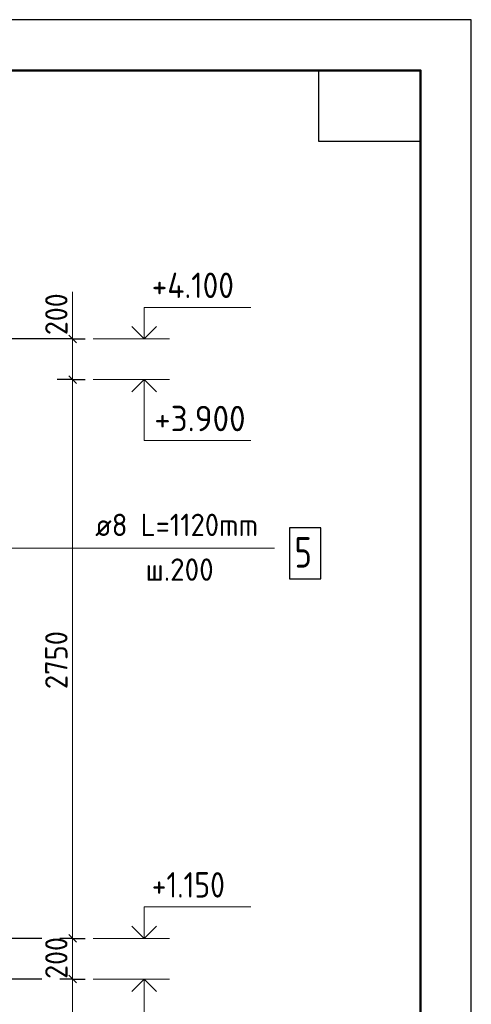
# Model space of a CAD drawing. Header units: millimetres. Extents: x 0 to 50400, y 0 to 35640.
# Tile 21 of 21: x 45064 to 50400, y 24012 to 35640. Entities that reach past the tile are written whole.
import ezdxf

# ---------------------------------------------------------------- set-up
doc = ezdxf.new("R2010")
doc.units = ezdxf.units.MM
for name, color, linetype, lineweight in [('Standard', 7, 'Continuous', 25), ('Высотные отметки', 7, 'Continuous', 25), ('Позиционная метка линия выноска', 7, 'Continuous', 13), ('Размерная линия_ общее', 7, 'Continuous', 13)]:
    doc.layers.add(name, color=color, linetype=linetype, lineweight=lineweight)
doc.layers.add('Размерная выноска', color=7, linetype='Continuous')
doc.layers.add('Стена ДОП П-обр. неравн', color=7, linetype='Continuous', true_color=0xa0a0a0)
doc.styles.add('ISOCPEUR', font='txt')

msp = doc.modelspace()

# ---------------------------------------------------------------- linework, layer by layer
at = {"layer": 'Standard', "color": 7, "linetype": 'Continuous', "lineweight": 35, "transparency": 33554687}
for p, q in [((49800, 33120), (49800, 24600)), ((49800, 32640), (49800, 24120))]:
    msp.add_line(p, q, dxfattribs=at)
at = {"layer": 'Standard', "color": 7, "linetype": 'Continuous', "lineweight": 50, "transparency": 33554687}
msp.add_line((49800, 32520), (49800, 27840), dxfattribs=at)
at = {"layer": 'Standard', "color": 7, "linetype": 'Continuous', "lineweight": 25, "transparency": 33554687}
for points in [[(0, 0), (50400, 0), (50400, 35640), (0, 35640), (0, 0)], [(49800, 35040), (49800, 34200), (48600, 34200), (48600, 35040), (49800, 35040)]]:
    msp.add_lwpolyline(points, close=True, dxfattribs=at)
at = {"layer": 'Standard', "color": 7, "linetype": 'Continuous', "lineweight": 13, "transparency": 33554687}
msp.add_lwpolyline([(50400, 35640), (0, 35640), (0, 0), (50400, 0), (50400, 35640)], dxfattribs=at)
at = {"layer": 'Standard', "color": 7, "linetype": 'Continuous', "lineweight": 50, "transparency": 33554687}
msp.add_lwpolyline([(2400, 35040), (49800, 35040), (49800, 600), (2400, 600), (2400, 35040)], close=True, dxfattribs=at)
at = {"layer": 'Высотные отметки', "color": 7, "linetype": 'Continuous', "lineweight": 35, "transparency": 33554687}
for p, q in [((46534, 31870), (46389, 32016)), ((46534, 31870), (46389, 32016)), ((46534, 31870), (46680, 32016)), ((46534, 31870), (46680, 32016)), ((46534, 31390), (46389, 31245)), ((46534, 31390), (46389, 31245)), ((46534, 31390), (46680, 31245)), ((46534, 31390), (46680, 31245)), ((46534, 24790), (46389, 24936)), ((46534, 24790), (46389, 24936)), ((46534, 24790), (46680, 24936)), ((46534, 24790), (46680, 24936)), ((46534, 24310), (46389, 24165)), ((46534, 24310), (46389, 24165)), ((46534, 24310), (46680, 24165)), ((46534, 24310), (46680, 24165))]:
    msp.add_line(p, q, dxfattribs=at)
at = {"layer": 'Высотные отметки', "color": 7, "linetype": 'Continuous', "lineweight": 13, "transparency": 33554687}
for p, q in [((45934, 31870), (46834, 31870)), ((45934, 31870), (46834, 31870)), ((45934, 31390), (46834, 31390)), ((45934, 31390), (46834, 31390)), ((45934, 24790), (46834, 24790)), ((45934, 24790), (46834, 24790)), ((45934, 24310), (46834, 24310)), ((45934, 24310), (46834, 24310))]:
    msp.add_line(p, q, dxfattribs=at)
for points in [[(46534, 31870), (46534, 32243), (47794, 32243)], [(46534, 31870), (46534, 32243), (47794, 32243)], [(46534, 31390), (46534, 30670), (47794, 30670)], [(46534, 31390), (46534, 30670), (47794, 30670)], [(46534, 24790), (46534, 25163), (47794, 25163)], [(46534, 24790), (46534, 25163), (47794, 25163)], [(46534, 24310), (46534, 23590), (47794, 23590)], [(46534, 24310), (46534, 23590), (47794, 23590)]]:
    msp.add_lwpolyline(points, dxfattribs=at)
at = {"layer": 'Позиционная метка линия выноска', "color": 7, "linetype": 'Continuous', "lineweight": 13, "transparency": 33554687}
msp.add_lwpolyline([(48075, 29401), (43169, 29401), (42874, 29106)], dxfattribs=at)
at = {"layer": 'Размерная выноска', "color": 7, "linetype": 'Continuous', "lineweight": 13, "transparency": 33554687}
msp.add_line((45689, 31870), (45689, 32427), dxfattribs=at)
at = {"layer": 'Размерная линия_ общее', "color": 7, "linetype": 'Continuous', "lineweight": -3, "transparency": 33554687}
for p, q in [((45689, 31870), (45539, 31870)), ((45689, 31870), (45839, 31870)), ((45689, 31390), (45539, 31390)), ((45689, 31390), (45839, 31390)), ((45325, 24790), (42918, 24790)), ((45689, 24790), (45539, 24790)), ((45689, 24790), (45839, 24790)), ((45325, 24310), (42918, 24310)), ((45689, 24310), (45539, 24310)), ((45689, 24310), (45839, 24310))]:
    msp.add_line(p, q, dxfattribs=at)
at = {"layer": 'Размерная линия_ общее', "color": 7, "linetype": 'Continuous', "lineweight": 25, "transparency": 33554687}
for p, q in [((45734, 31825), (45644, 31915)), ((45734, 31345), (45644, 31435)), ((45734, 24745), (45644, 24835)), ((45734, 24265), (45644, 24355))]:
    msp.add_line(p, q, dxfattribs=at)
at = {"layer": 'Размерная линия_ общее', "color": 7, "linetype": 'Continuous', "lineweight": 13, "transparency": 33554687}
for p, q in [((45689, 31870), (45689, 31960)), ((45689, 31390), (45689, 31870)), ((45689, 24790), (45689, 31390)), ((45689, 24310), (45689, 24790)), ((45689, 21646), (45689, 24310))]:
    msp.add_line(p, q, dxfattribs=at)
at = {"layer": 'Размерная линия_ общее', "color": 7, "linetype": 'Continuous', "lineweight": -3, "transparency": 33554687}
for points in [[(45689, 31870), (45668, 31870), (45668, 31870), (44726, 31870)], [(45689, 31390), (45668, 31390), (45668, 31390), (45505, 31390)], [(45689, 24790), (45668, 24790), (45668, 24790), (45668, 24790), (45668, 24790)], [(45689, 24310), (45668, 24310), (45668, 24310), (45668, 24310), (45668, 24310)]]:
    msp.add_lwpolyline(points, dxfattribs=at)
at = {"layer": 'Стена ДОП П-обр. неравн', "color": 7, "linetype": 'Continuous', "lineweight": 25, "transparency": 33554687}
msp.add_lwpolyline([(48251, 29038), (48623, 29038), (48623, 29638), (48251, 29638), (48251, 29038)], dxfattribs=at)

# ---------------------------------------------------------------- texts
at = {"layer": 'Высотные отметки', "color": 7, "linetype": 'Continuous', "lineweight": 25, "transparency": 33554687, "char_height": 300, "attachment_point": 7, "style": 'ISOCPEUR'}
for s, insert, width in [('\\W0.90;+4.100', (46624, 32353), 1244.56), ('\\W0.95;+3.900', (46654, 30780), 1281.44), ('\\W0.85;+1.150', (46624, 25273), 1146.82)]:
    msp.add_mtext(s, dxfattribs=dict(at, insert=insert, width=width))
at = {"layer": 'Размерная линия_ общее', "color": 7, "linetype": 'Continuous', "lineweight": 25, "transparency": 33554687, "char_height": 264, "attachment_point": 7, "rotation": 90, "style": 'ISOCPEUR'}
for s, insert, width in [('\\W0.91;200', (45629, 31915), 674.39), ('\\W0.93;2750', (45629, 27734), 861.71), ('\\W0.91;200', (45629, 24313), 674.38)]:
    msp.add_mtext(s, dxfattribs=dict(at, insert=insert, width=width))
at = {"layer": 'Стена ДОП П-обр. неравн', "color": 7, "linetype": 'Continuous', "lineweight": 13, "transparency": 33554687, "attachment_point": 7, "style": 'ISOCPEUR'}
for s, insert, char_height, width in [('\\W0.93;ø8 L=1120mm ', (45956, 29542), 264, 2339.97), ('\\W0.78;5', (48311, 29170), 360, 391.7), ('\\W0.95;ш.200 ', (46550, 29014), 264, 1154.56)]:
    msp.add_mtext(s, dxfattribs=dict(at, insert=insert, char_height=char_height, width=width))

doc.saveas('drawing.dxf')
